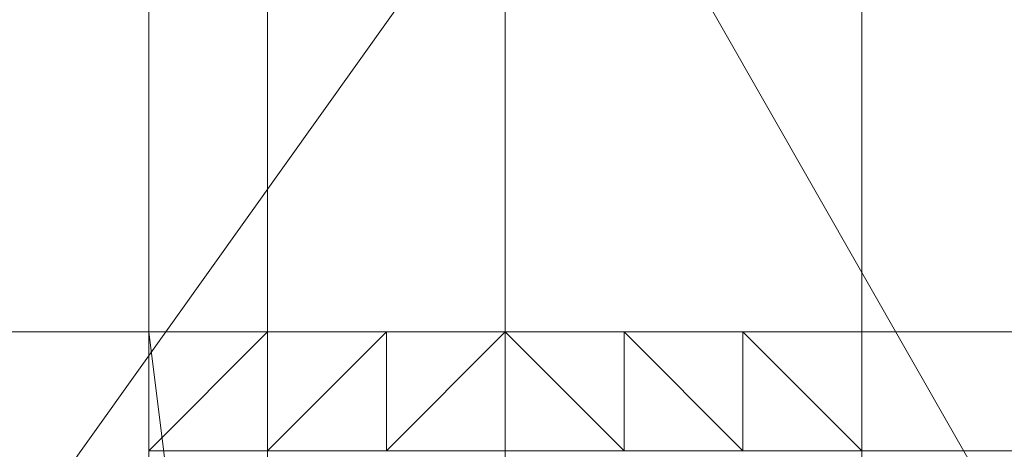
# Model space of a CAD drawing. Header units: inches. Extents: x -79624 to 52587, y -27526 to 10116.
# Tile 199 of 256: x 5620 to 5695, y -7208 to -7176. Entities that reach past the tile are written whole.
import ezdxf
from ezdxf import colors
from ezdxf.entities.mleader import LeaderData, LeaderLine
from ezdxf.math import Vec2, Vec3

# ---------------------------------------------------------------- set-up
doc = ezdxf.new("R2010")
doc.units = ezdxf.units.IN
doc.header["$MEASUREMENT"] = 0
doc.layers.add('- მექანიკური ნაწილი', color=7, linetype='Continuous', lineweight=18)
doc.layers.add('Dimensioning - General', color=7, linetype='Continuous')
doc.styles.add('CT', font='ARIALN.TTF', dxfattribs={"height": 200})
doc.styles.add('GENERATED_STYLE_1', font='txt')
doc.dimstyles.new('GENERATED_STYLE__1', dxfattribs={"dimtxt": 100, "dimasz": 76, "dimexe": 0.18, "dimexo": 0.0625, "dimgap": 0, "dimtad": 0, "dimdec": 0, "dimlfac": 0.1, "dimzin": 0, "dimdsep": 46, "dimtxsty": 'GENERATED_STYLE_1', "dimblk": 'ARROWHEAD_5', "dimblk1": 'ARROWHEAD_5', "dimblk2": 'ARROWHEAD_5', "dimcen": 0.09, "dimse1": 1, "dimse2": 1, "dimclrd": 7, "dimclre": 7, "dimclrt": 7, "dimadec": 0, "dimazin": 0, "dimtfac": 1, "dimtdec": 4, "dimtmove": 0, "dimatfit": 3, "dimfxl": 1, "dimtolj": 1, "dimtzin": 0, "dimarcsym": 0})

# ---------------------------------------------------------------- blocks, each defined once
blk = doc.blocks.new('ARROWHEAD_5')
at = {"linetype": 'Continuous', "lineweight": 0}
blk.add_hatch(color=0, dxfattribs=at).paths.add_polyline_path([(-1, 0.2679), (0, 0), (-1, -0.2679)])
at = {"color": 0, "linetype": 'Continuous', "lineweight": 0}
blk.add_line((0, 0), (-1, 0), dxfattribs=at)
blk = doc.blocks.new('*D249')
at = {"layer": 'Defpoints', "color": 0, "linetype": 'Continuous', "transparency": 16777216}
for p in [(358.556, 209.203), (25258.556, 209.203), (1258.556, -26125.722)]:
    blk.add_point(p, dxfattribs=at)
at = {"layer": 'Dimensioning - General', "color": 7, "linetype": 'Continuous', "lineweight": -2, "transparency": 16777216}
for p, q in [((358.556, 133.203), (358.556, -12795.724)), ((358.556, -26049.722), (358.556, -13148.104))]:
    blk.add_line(p, q, dxfattribs=at)
at = {"layer": 'Dimensioning - General', "color": 7, "linetype": 'Continuous', "lineweight": -2, "transparency": 16777216, "xscale": 76.00000000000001, "yscale": 76.00000000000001, "zscale": 76.00000000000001}
for p, rotation in [((358.556, 209.203), 90), ((358.556, -26125.722), 270)]:
    blk.add_blockref('ARROWHEAD_5', p, dxfattribs=dict(at, rotation=rotation))
at = {"layer": 'Dimensioning - General', "color": 7, "linetype": 'Continuous', "lineweight": 13, "transparency": 16777216, "insert": (358.556, -12971.914), "char_height": 100, "attachment_point": 5, "rotation": 90, "style": 'GENERATED_STYLE_1'}
blk.add_mtext('\\A1;2633', dxfattribs=at)
blk = doc.blocks.new('_DotSmall')
at = {"color": 0, "linetype": 'ByBlock', "const_width": 0.5}
blk.add_lwpolyline([(-0.0625, 0, 1), (0.0625, 0, 1)], format="xyb", close=True, dxfattribs=at)

msp = doc.modelspace()

# ---------------------------------------------------------------- linework, layer by layer
at = {"layer": '- მექანიკური ნაწილი', "color": 7, "lineweight": 0}
for points in [[(5684.05963, -7702.34471), (5684.05963, -7199.35115), (5657.11354, -7199.35115), (5684.05963, -7199.35115), (5657.11354, -7199.35115), (5684.05963, -7199.35115), (5657.11354, -7199.35115), (5657.11354, -7037.67465), (5639.14949, -7037.67465), (5639.14949, -7010.72856), (5630.16746, -7010.72856), (5630.16746, -7037.67465), (5639.14949, -7037.67465), (5657.11354, -7037.67465), (5639.14949, -7037.67465), (5639.14949, -7199.35115), (5630.16746, -7199.35115), (5639.14949, -7199.35115), (5639.14949, -7702.34471)], [(5782.86193, -7037.67465), (5728.96977, -7037.67465), (5782.86193, -7037.67465), (5728.96977, -7037.67465), (5728.96977, -7010.72856), (5684.05963, -7010.72856), (5684.05963, -7037.67465), (5728.96977, -7037.67465), (5684.05963, -7037.67465), (5728.96977, -7037.67465), (5728.96977, -7199.35115), (5782.86193, -7199.35115), (5728.96977, -7199.35115), (5782.86193, -7199.35115), (5728.96977, -7199.35115), (5684.05963, -7199.35115), (5657.11354, -7199.35115), (5657.11354, -7702.34471), (5684.05963, -7702.34471), (5657.11354, -7702.34471), (5657.11354, -7855.03918), (5657.11354, -7890.96729)], [(5639.14949, -7037.67465), (5639.14949, -7199.35115), (5630.16746, -7199.35115), (5630.16746, -7037.67465)], [(5639.14949, -7037.67465), (5639.14949, -7199.35115), (5657.11354, -7199.35115), (5639.14949, -7199.35115), (5630.16746, -7199.35115), (5630.16746, -7037.67465)], [(5782.86193, -7037.67465), (5728.96977, -7037.67465), (5684.05963, -7037.67465), (5684.05963, -7199.35115), (5684.05963, -7702.34471), (5657.11354, -7702.34471), (5657.11354, -7855.03918), (5639.14949, -7855.03918), (5639.14949, -7890.96729)], [(5657.11354, -7037.67465), (5657.11354, -7199.35115), (5639.14949, -7199.35115), (5657.11354, -7199.35115), (5639.14949, -7199.35115), (5657.11354, -7199.35115), (5639.14949, -7199.35115), (5639.14949, -7037.67465)], [(5728.96977, -7702.34471), (5728.96977, -7199.35115), (5684.05963, -7199.35115), (5657.11354, -7199.35115), (5684.05963, -7199.35115), (5684.05963, -7037.67465)], [(5657.11354, -7037.67465), (5657.11354, -7199.35115), (5684.05963, -7199.35115), (5684.05963, -7702.34471)], [(5657.11354, -7037.67465), (5657.11354, -7199.35115), (5684.05963, -7199.35115), (5684.05963, -7037.67465)], [(5684.05963, -7037.67465), (5684.05963, -7199.35115), (5728.96977, -7199.35115), (5782.86193, -7199.35115), (5728.96977, -7199.35115), (5728.96977, -7702.34471)], [(5657.11354, -7181.38709), (5657.11354, -7181.38709)], [(5657.11354, -7181.38709), (5657.11354, -7181.38709)], [(5648.13152, -7199.35115), (5612.2034, -7199.35115), (5648.13152, -7199.35115)], [(5612.2034, -7199.35115), (5648.13152, -7199.35115), (5612.2034, -7199.35115)], [(5648.13152, -7199.35115), (5612.2034, -7199.35115)], [(5612.2034, -7199.35115), (5648.13152, -7199.35115)], [(5612.2034, -7199.35115), (5621.18543, -7199.35115)], [(5621.18543, -7199.35115), (5612.2034, -7199.35115)], [(5612.2034, -7199.35115), (5621.18543, -7199.35115)], [(5621.18543, -7199.35115), (5612.2034, -7199.35115)], [(5612.2034, -7199.35115), (5621.18543, -7199.35115)], [(5621.18543, -7199.35115), (5612.2034, -7199.35115)], [(5648.13152, -7199.35115), (5612.2034, -7199.35115)], [(5612.2034, -7199.35115), (5648.13152, -7199.35115)], [(5621.18543, -7199.35115), (5621.18543, -7199.35115)], [(5621.18543, -7199.35115), (5621.18543, -7199.35115)], [(5621.18543, -7199.35115), (5621.18543, -7199.35115)], [(5621.18543, -7199.35115), (5621.18543, -7199.35115)], [(5630.16746, -7890.96729), (5630.16746, -7855.03918), (5639.14949, -7855.03918), (5639.14949, -7702.34471), (5630.16746, -7702.34471), (5639.14949, -7702.34471), (5630.16746, -7702.34471), (5630.16746, -7199.35115), (5639.14949, -7199.35115), (5657.11354, -7199.35115), (5657.11354, -7702.34471), (5639.14949, -7702.34471), (5639.14949, -7199.35115), (5630.16746, -7199.35115), (6339.74766, -7199.35115)], [(5630.16746, -7890.96729), (5630.16746, -7855.03918), (5639.14949, -7855.03918), (5630.16746, -7855.03918), (5639.14949, -7855.03918), (5630.16746, -7855.03918), (5639.14949, -7855.03918), (5639.14949, -7702.34471), (5657.11354, -7702.34471), (5639.14949, -7702.34471), (5657.11354, -7702.34471), (5657.11354, -7199.35115), (5639.14949, -7199.35115), (5639.14949, -7702.34471), (5630.16746, -7702.34471), (5630.16746, -7855.03918), (5639.14949, -7855.03918), (5639.14949, -7890.96729)], [(6339.74766, -7199.35115), (5630.16746, -7199.35115)], [(5630.16746, -7199.35115), (5639.14949, -7271.20737)], [(5639.14949, -7271.20737), (5630.16746, -7199.35115), (5639.14949, -7271.20737)], [(5630.16746, -7199.35115), (5630.16746, -7199.35115)], [(5630.16746, -7199.35115), (5639.14949, -7271.20737)], [(5630.16746, -7208.33317), (5630.16746, -7199.35115)], [(5666.09557, -7199.35115), (5666.09557, -7208.33317), (5630.16746, -7208.33317)], [(5630.16746, -7199.35115), (5666.09557, -7199.35115)], [(5630.16746, -7702.34471), (5630.16746, -7199.35115), (5666.09557, -7199.35115), (5737.95179, -7199.35115), (5737.95179, -7208.33317), (5666.09557, -7208.33317), (5737.95179, -7208.33317), (5791.84396, -7208.33317)], [(5702.02368, -7199.35115), (5648.13152, -7199.35115), (5702.02368, -7199.35115)], [(5648.13152, -7199.35115), (5648.13152, -7199.35115)], [(5648.13152, -7199.35115), (5648.13152, -7199.35115)], [(5648.13152, -7199.35115), (5702.02368, -7199.35115), (5648.13152, -7199.35115)], [(5702.02368, -7199.35115), (5648.13152, -7199.35115)], [(5648.13152, -7199.35115), (5702.02368, -7199.35115)], [(5702.02368, -7199.35115), (5648.13152, -7199.35115)], [(5648.13152, -7199.35115), (5702.02368, -7199.35115)], [(5648.13152, -7199.35115), (5648.13152, -7199.35115)], [(5657.11354, -7199.35115), (5657.11354, -7199.35115)], [(5657.11354, -7199.35115), (5657.11354, -7199.35115)], [(5657.11354, -7199.35115), (5657.11354, -7199.35115)], [(5657.11354, -7199.35115), (5657.11354, -7199.35115)], [(5657.11354, -7199.35115), (5657.11354, -7199.35115)], [(5657.11354, -7199.35115), (5657.11354, -7199.35115)], [(5657.11354, -7199.35115), (5657.11354, -7199.35115)], [(5657.11354, -7199.35115), (5657.11354, -7199.35115)], [(5666.09557, -7208.33317), (5666.09557, -7199.35115), (5675.0776, -7199.35115), (5666.09557, -7199.35115), (5675.0776, -7199.35115), (5666.09557, -7199.35115), (5675.0776, -7199.35115), (5666.09557, -7199.35115), (5657.11354, -7199.35115), (5666.09557, -7199.35115), (5657.11354, -7199.35115), (5666.09557, -7199.35115), (5657.11354, -7199.35115), (5666.09557, -7199.35115), (5657.11354, -7199.35115), (5666.09557, -7199.35115), (5657.11354, -7199.35115), (5666.09557, -7199.35115), (5657.11354, -7199.35115), (5666.09557, -7199.35115), (5657.11354, -7199.35115), (5666.09557, -7199.35115), (5657.11354, -7199.35115), (5666.09557, -7199.35115), (5737.95179, -7199.35115)], [(5666.09557, -7199.35115), (5666.09557, -7199.35115)], [(5666.09557, -7199.35115), (5666.09557, -7199.35115)], [(5666.09557, -7199.35115), (5666.09557, -7199.35115)], [(5666.09557, -7199.35115), (5666.09557, -7199.35115)], [(5666.09557, -7199.35115), (5666.09557, -7199.35115)], [(5666.09557, -7199.35115), (5666.09557, -7199.35115)], [(5666.09557, -7199.35115), (5666.09557, -7199.35115)], [(5666.09557, -7199.35115), (5666.09557, -7199.35115)], [(5666.09557, -7199.35115), (5666.09557, -7199.35115)], [(5666.09557, -7199.35115), (5666.09557, -7199.35115)], [(5666.09557, -7199.35115), (5666.09557, -7199.35115)], [(5666.09557, -7199.35115), (5666.09557, -7199.35115)], [(5666.09557, -7199.35115), (5666.09557, -7199.35115)], [(5666.09557, -7199.35115), (5666.09557, -7199.35115)], [(5666.09557, -7199.35115), (5666.09557, -7199.35115)], [(5666.09557, -7199.35115), (5666.09557, -7199.35115)], [(5666.09557, -7199.35115), (5666.09557, -7199.35115)], [(5666.09557, -7199.35115), (5666.09557, -7199.35115)], [(5675.0776, -7199.35115), (5675.0776, -7199.35115)], [(5675.0776, -7199.35115), (5675.0776, -7199.35115)], [(5675.0776, -7199.35115), (5675.0776, -7199.35115)], [(5675.0776, -7199.35115), (5675.0776, -7199.35115)], [(5728.96977, -7199.35115), (5684.05963, -7199.35115)], [(5684.05963, -7199.35115), (5728.96977, -7199.35115)], [(5728.96977, -7199.35115), (5684.05963, -7199.35115)], [(5684.05963, -7199.35115), (5728.96977, -7199.35115)], [(5728.96977, -7199.35115), (5684.05963, -7199.35115), (5684.05963, -7702.34471)]]:
    msp.add_lwpolyline(points, dxfattribs=at)
at = {"layer": '- მექანიკური ნაწილი', "lineweight": 0}
for points in [[(5657.11354, -7163.42304), (5612.2034, -7226.29723), (5657.11354, -7163.42304)], [(5702.02368, -7226.29723), (5666.09557, -7163.42304), (5702.02368, -7226.29723)], [(5648.13152, -7199.35115), (5639.14949, -7208.33317), (5648.13152, -7199.35115)], [(5639.14949, -7208.33317), (5648.13152, -7199.35115), (5639.14949, -7208.33317)], [(5639.14949, -7208.33317), (5648.13152, -7199.35115), (5639.14949, -7208.33317)], [(5639.14949, -7208.33317), (5648.13152, -7199.35115), (5639.14949, -7208.33317)], [(5639.14949, -7208.33317), (5648.13152, -7199.35115), (5639.14949, -7208.33317)], [(5639.14949, -7208.33317), (5648.13152, -7199.35115), (5639.14949, -7208.33317)], [(5639.14949, -7208.33317), (5648.13152, -7199.35115), (5639.14949, -7208.33317)], [(5639.14949, -7208.33317), (5648.13152, -7199.35115), (5648.13152, -7208.33317), (5648.13152, -7199.35115), (5648.13152, -7208.33317), (5657.11354, -7199.35115), (5657.11354, -7208.33317)], [(5639.14949, -7208.33317), (5648.13152, -7199.35115), (5639.14949, -7208.33317)], [(5639.14949, -7208.33317), (5648.13152, -7199.35115), (5639.14949, -7208.33317)], [(5639.14949, -7208.33317), (5648.13152, -7199.35115)], [(5648.13152, -7199.35115), (5639.14949, -7208.33317)], [(5639.14949, -7208.33317), (5648.13152, -7199.35115), (5639.14949, -7208.33317)], [(5639.14949, -7208.33317), (5648.13152, -7199.35115), (5639.14949, -7208.33317)], [(5639.14949, -7208.33317), (5648.13152, -7199.35115), (5639.14949, -7208.33317)], [(5639.14949, -7208.33317), (5648.13152, -7199.35115), (5639.14949, -7208.33317)], [(5639.14949, -7208.33317), (5648.13152, -7199.35115), (5639.14949, -7208.33317)], [(5639.14949, -7208.33317), (5648.13152, -7199.35115), (5639.14949, -7208.33317)], [(5648.13152, -7199.35115), (5639.14949, -7208.33317)], [(5639.14949, -7208.33317), (5648.13152, -7199.35115), (5639.14949, -7208.33317)], [(5639.14949, -7208.33317), (5648.13152, -7199.35115), (5639.14949, -7208.33317)], [(5639.14949, -7208.33317), (5648.13152, -7199.35115), (5639.14949, -7208.33317)], [(5639.14949, -7208.33317), (5648.13152, -7199.35115), (5639.14949, -7208.33317)], [(5639.14949, -7208.33317), (5648.13152, -7199.35115), (5657.11354, -7199.35115), (5666.09557, -7199.35115), (5666.09557, -7208.33317), (5666.09557, -7199.35115), (5666.09557, -7208.33317), (5666.09557, -7199.35115), (5675.0776, -7208.33317)], [(5648.13152, -7199.35115), (5639.14949, -7208.33317), (5648.13152, -7199.35115)], [(5648.13152, -7208.33317), (5657.11354, -7199.35115), (5666.09557, -7208.33317), (5666.09557, -7199.35115), (5675.0776, -7199.35115), (5675.0776, -7208.33317), (5675.0776, -7199.35115), (5675.0776, -7208.33317), (5675.0776, -7199.35115), (5675.0776, -7208.33317), (5666.09557, -7199.35115), (5666.09557, -7208.33317), (5657.11354, -7199.35115), (5666.09557, -7199.35115), (5657.11354, -7199.35115), (5648.13152, -7199.35115), (5639.14949, -7208.33317)], [(5639.14949, -7208.33317), (5648.13152, -7199.35115), (5639.14949, -7199.35115), (5639.14949, -7208.33317), (5648.13152, -7199.35115), (5648.13152, -7208.33317)], [(5639.14949, -7208.33317), (5648.13152, -7199.35115), (5648.13152, -7208.33317), (5648.13152, -7199.35115), (5648.13152, -7208.33317)], [(5657.11354, -7199.35115), (5648.13152, -7199.35115), (5657.11354, -7199.35115)], [(5648.13152, -7199.35115), (5648.13152, -7199.35115)], [(5648.13152, -7199.35115), (5648.13152, -7199.35115)], [(5657.11354, -7199.35115), (5648.13152, -7199.35115), (5657.11354, -7199.35115)], [(5648.13152, -7199.35115), (5648.13152, -7199.35115)], [(5648.13152, -7199.35115), (5657.11354, -7199.35115), (5648.13152, -7199.35115)], [(5648.13152, -7199.35115), (5657.11354, -7199.35115), (5648.13152, -7199.35115)], [(5648.13152, -7199.35115), (5657.11354, -7199.35115), (5648.13152, -7199.35115)], [(5648.13152, -7199.35115), (5657.11354, -7199.35115), (5648.13152, -7199.35115)], [(5648.13152, -7199.35115), (5657.11354, -7199.35115), (5648.13152, -7199.35115)], [(5657.11354, -7199.35115), (5648.13152, -7208.33317)], [(5648.13152, -7199.35115), (5657.11354, -7199.35115), (5648.13152, -7199.35115)], [(5648.13152, -7199.35115), (5657.11354, -7199.35115), (5648.13152, -7199.35115)], [(5648.13152, -7199.35115), (5657.11354, -7199.35115), (5648.13152, -7199.35115)], [(5648.13152, -7199.35115), (5657.11354, -7199.35115), (5648.13152, -7199.35115)], [(5648.13152, -7199.35115), (5657.11354, -7199.35115), (5648.13152, -7199.35115)], [(5648.13152, -7199.35115), (5657.11354, -7199.35115), (5648.13152, -7199.35115)], [(5648.13152, -7199.35115), (5657.11354, -7199.35115), (5648.13152, -7199.35115)], [(5648.13152, -7199.35115), (5657.11354, -7199.35115), (5648.13152, -7199.35115)], [(5648.13152, -7199.35115), (5648.13152, -7199.35115)], [(5648.13152, -7199.35115), (5648.13152, -7208.33317)], [(5648.13152, -7199.35115), (5648.13152, -7208.33317)], [(5648.13152, -7199.35115), (5648.13152, -7199.35115)], [(5648.13152, -7208.33317), (5648.13152, -7199.35115), (5648.13152, -7208.33317)], [(5648.13152, -7199.35115), (5648.13152, -7199.35115)], [(5648.13152, -7208.33317), (5648.13152, -7199.35115), (5648.13152, -7208.33317)], [(5648.13152, -7199.35115), (5648.13152, -7208.33317), (5648.13152, -7199.35115)], [(5648.13152, -7199.35115), (5648.13152, -7208.33317), (5648.13152, -7199.35115)], [(5648.13152, -7199.35115), (5648.13152, -7199.35115)], [(5648.13152, -7208.33317), (5648.13152, -7199.35115), (5648.13152, -7208.33317)], [(5648.13152, -7199.35115), (5648.13152, -7199.35115)], [(5648.13152, -7208.33317), (5648.13152, -7199.35115), (5648.13152, -7208.33317)], [(5648.13152, -7199.35115), (5648.13152, -7199.35115)], [(5648.13152, -7208.33317), (5648.13152, -7199.35115), (5648.13152, -7208.33317)], [(5648.13152, -7199.35115), (5648.13152, -7208.33317), (5648.13152, -7199.35115)], [(5648.13152, -7199.35115), (5648.13152, -7199.35115)], [(5648.13152, -7199.35115), (5648.13152, -7199.35115)], [(5648.13152, -7199.35115), (5648.13152, -7208.33317)], [(5648.13152, -7199.35115), (5648.13152, -7199.35115)], [(5648.13152, -7199.35115), (5648.13152, -7199.35115)], [(5648.13152, -7199.35115), (5648.13152, -7199.35115)], [(5648.13152, -7199.35115), (5648.13152, -7199.35115)], [(5648.13152, -7199.35115), (5657.11354, -7199.35115), (5648.13152, -7199.35115)], [(5648.13152, -7199.35115), (5657.11354, -7199.35115), (5648.13152, -7199.35115)], [(5648.13152, -7199.35115), (5657.11354, -7199.35115), (5648.13152, -7199.35115)], [(5648.13152, -7199.35115), (5657.11354, -7199.35115), (5648.13152, -7199.35115)], [(5648.13152, -7199.35115), (5657.11354, -7199.35115), (5648.13152, -7199.35115)], [(5657.11354, -7208.33317), (5657.11354, -7199.35115), (5666.09557, -7199.35115), (5666.09557, -7208.33317), (5666.09557, -7199.35115), (5666.09557, -7208.33317), (5657.11354, -7199.35115), (5666.09557, -7208.33317), (5666.09557, -7199.35115), (5675.0776, -7199.35115), (5666.09557, -7199.35115), (5657.11354, -7199.35115), (5657.11354, -7208.33317), (5657.11354, -7199.35115), (5648.13152, -7208.33317)], [(5648.13152, -7199.35115), (5657.11354, -7199.35115), (5648.13152, -7199.35115)], [(5648.13152, -7199.35115), (5657.11354, -7199.35115), (5648.13152, -7199.35115)], [(5648.13152, -7199.35115), (5657.11354, -7199.35115), (5648.13152, -7199.35115)], [(5648.13152, -7199.35115), (5657.11354, -7199.35115), (5648.13152, -7199.35115)], [(5648.13152, -7199.35115), (5657.11354, -7199.35115), (5648.13152, -7199.35115)], [(5648.13152, -7199.35115), (5657.11354, -7199.35115), (5648.13152, -7199.35115)], [(5648.13152, -7199.35115), (5657.11354, -7199.35115), (5648.13152, -7199.35115)], [(5648.13152, -7199.35115), (5657.11354, -7199.35115), (5648.13152, -7199.35115)], [(5648.13152, -7199.35115), (5648.13152, -7199.35115)], [(5648.13152, -7199.35115), (5648.13152, -7199.35115)], [(5648.13152, -7208.33317), (5648.13152, -7199.35115), (5648.13152, -7208.33317)], [(5648.13152, -7199.35115), (5648.13152, -7199.35115)], [(5648.13152, -7208.33317), (5648.13152, -7199.35115), (5648.13152, -7208.33317)], [(5648.13152, -7199.35115), (5648.13152, -7208.33317), (5648.13152, -7199.35115)], [(5648.13152, -7199.35115), (5648.13152, -7208.33317), (5648.13152, -7199.35115)], [(5648.13152, -7199.35115), (5648.13152, -7199.35115)], [(5648.13152, -7208.33317), (5648.13152, -7199.35115), (5648.13152, -7208.33317)], [(5648.13152, -7199.35115), (5648.13152, -7199.35115)], [(5648.13152, -7208.33317), (5648.13152, -7199.35115), (5648.13152, -7208.33317)], [(5648.13152, -7199.35115), (5648.13152, -7199.35115)], [(5648.13152, -7208.33317), (5648.13152, -7199.35115), (5648.13152, -7208.33317)], [(5648.13152, -7199.35115), (5648.13152, -7208.33317), (5648.13152, -7199.35115)], [(5648.13152, -7199.35115), (5648.13152, -7199.35115)], [(5648.13152, -7199.35115), (5648.13152, -7199.35115)], [(5648.13152, -7208.33317), (5648.13152, -7199.35115)], [(5648.13152, -7199.35115), (5648.13152, -7199.35115)], [(5648.13152, -7199.35115), (5648.13152, -7199.35115)], [(5648.13152, -7199.35115), (5648.13152, -7199.35115)], [(5648.13152, -7199.35115), (5648.13152, -7199.35115)], [(5648.13152, -7199.35115), (5657.11354, -7199.35115), (5648.13152, -7199.35115)], [(5648.13152, -7199.35115), (5657.11354, -7199.35115), (5648.13152, -7199.35115)], [(5648.13152, -7199.35115), (5657.11354, -7199.35115), (5648.13152, -7199.35115)], [(5648.13152, -7199.35115), (5657.11354, -7199.35115), (5648.13152, -7199.35115)], [(5648.13152, -7199.35115), (5657.11354, -7199.35115), (5648.13152, -7199.35115)], [(5648.13152, -7208.33317), (5657.11354, -7199.35115)], [(5648.13152, -7199.35115), (5657.11354, -7199.35115), (5648.13152, -7199.35115)], [(5648.13152, -7199.35115), (5657.11354, -7199.35115), (5648.13152, -7199.35115)], [(5648.13152, -7199.35115), (5657.11354, -7199.35115), (5648.13152, -7199.35115)], [(5648.13152, -7199.35115), (5657.11354, -7199.35115), (5648.13152, -7199.35115)], [(5648.13152, -7199.35115), (5657.11354, -7199.35115), (5648.13152, -7199.35115)], [(5648.13152, -7199.35115), (5657.11354, -7199.35115), (5648.13152, -7199.35115)], [(5648.13152, -7199.35115), (5657.11354, -7199.35115), (5648.13152, -7199.35115)], [(5648.13152, -7199.35115), (5657.11354, -7199.35115), (5648.13152, -7199.35115)], [(5648.13152, -7199.35115), (5648.13152, -7199.35115)], [(5648.13152, -7199.35115), (5648.13152, -7199.35115)], [(5648.13152, -7208.33317), (5648.13152, -7199.35115), (5648.13152, -7208.33317)], [(5648.13152, -7199.35115), (5648.13152, -7199.35115)], [(5648.13152, -7208.33317), (5648.13152, -7199.35115), (5648.13152, -7208.33317)], [(5648.13152, -7199.35115), (5648.13152, -7208.33317), (5648.13152, -7199.35115)], [(5648.13152, -7199.35115), (5648.13152, -7208.33317), (5648.13152, -7199.35115)], [(5648.13152, -7199.35115), (5648.13152, -7199.35115)], [(5648.13152, -7208.33317), (5648.13152, -7199.35115), (5648.13152, -7208.33317)], [(5648.13152, -7199.35115), (5648.13152, -7199.35115)], [(5648.13152, -7208.33317), (5648.13152, -7199.35115), (5648.13152, -7208.33317)], [(5648.13152, -7199.35115), (5648.13152, -7199.35115)], [(5648.13152, -7208.33317), (5648.13152, -7199.35115), (5648.13152, -7208.33317)], [(5648.13152, -7199.35115), (5648.13152, -7208.33317), (5648.13152, -7199.35115)], [(5648.13152, -7199.35115), (5648.13152, -7199.35115)], [(5648.13152, -7199.35115), (5648.13152, -7199.35115)], [(5648.13152, -7208.33317), (5648.13152, -7199.35115)], [(5648.13152, -7199.35115), (5648.13152, -7199.35115)], [(5648.13152, -7199.35115), (5648.13152, -7199.35115)], [(5648.13152, -7199.35115), (5648.13152, -7199.35115)], [(5648.13152, -7199.35115), (5648.13152, -7199.35115)], [(5657.11354, -7199.35115), (5648.13152, -7199.35115), (5657.11354, -7199.35115)], [(5648.13152, -7199.35115), (5648.13152, -7199.35115)], [(5648.13152, -7199.35115), (5648.13152, -7199.35115)], [(5648.13152, -7199.35115), (5648.13152, -7199.35115)], [(5666.09557, -7199.35115), (5657.11354, -7199.35115), (5666.09557, -7199.35115)], [(5657.11354, -7199.35115), (5657.11354, -7199.35115)], [(5666.09557, -7199.35115), (5657.11354, -7199.35115), (5666.09557, -7199.35115)], [(5657.11354, -7199.35115), (5657.11354, -7199.35115)], [(5657.11354, -7199.35115), (5666.09557, -7199.35115), (5657.11354, -7199.35115)], [(5657.11354, -7199.35115), (5666.09557, -7199.35115), (5657.11354, -7199.35115)], [(5657.11354, -7199.35115), (5666.09557, -7199.35115), (5657.11354, -7199.35115)], [(5657.11354, -7199.35115), (5666.09557, -7199.35115), (5657.11354, -7199.35115)], [(5657.11354, -7199.35115), (5666.09557, -7199.35115), (5657.11354, -7199.35115)], [(5657.11354, -7199.35115), (5666.09557, -7199.35115)], [(5666.09557, -7199.35115), (5657.11354, -7199.35115)], [(5657.11354, -7199.35115), (5666.09557, -7199.35115), (5657.11354, -7199.35115)], [(5657.11354, -7199.35115), (5666.09557, -7199.35115), (5657.11354, -7199.35115)], [(5657.11354, -7199.35115), (5666.09557, -7199.35115), (5657.11354, -7199.35115)], [(5657.11354, -7199.35115), (5666.09557, -7199.35115), (5657.11354, -7199.35115)], [(5657.11354, -7199.35115), (5666.09557, -7199.35115), (5657.11354, -7199.35115)], [(5657.11354, -7199.35115), (5666.09557, -7199.35115), (5657.11354, -7199.35115)], [(5657.11354, -7199.35115), (5666.09557, -7199.35115), (5657.11354, -7199.35115)], [(5657.11354, -7199.35115), (5666.09557, -7199.35115), (5657.11354, -7199.35115)], [(5657.11354, -7199.35115), (5657.11354, -7199.35115)], [(5657.11354, -7199.35115), (5657.11354, -7199.35115)], [(5657.11354, -7199.35115), (5657.11354, -7199.35115)], [(5657.11354, -7199.35115), (5657.11354, -7199.35115)], [(5657.11354, -7199.35115), (5657.11354, -7199.35115)], [(5657.11354, -7199.35115), (5657.11354, -7199.35115)], [(5657.11354, -7208.33317), (5657.11354, -7199.35115)], [(5657.11354, -7199.35115), (5657.11354, -7199.35115)], [(5657.11354, -7199.35115), (5657.11354, -7199.35115)], [(5657.11354, -7199.35115), (5657.11354, -7199.35115)], [(5657.11354, -7199.35115), (5657.11354, -7199.35115)], [(5657.11354, -7199.35115), (5657.11354, -7199.35115)], [(5657.11354, -7199.35115), (5657.11354, -7199.35115)], [(5657.11354, -7199.35115), (5657.11354, -7199.35115)], [(5657.11354, -7199.35115), (5657.11354, -7199.35115)], [(5657.11354, -7199.35115), (5657.11354, -7199.35115)], [(5657.11354, -7199.35115), (5666.09557, -7199.35115), (5657.11354, -7199.35115)], [(5657.11354, -7199.35115), (5666.09557, -7199.35115), (5657.11354, -7199.35115)], [(5657.11354, -7199.35115), (5666.09557, -7199.35115), (5657.11354, -7199.35115)], [(5657.11354, -7199.35115), (5666.09557, -7199.35115), (5657.11354, -7199.35115)], [(5657.11354, -7199.35115), (5666.09557, -7199.35115), (5657.11354, -7199.35115)], [(5666.09557, -7208.33317), (5657.11354, -7199.35115)], [(5657.11354, -7199.35115), (5666.09557, -7208.33317)], [(5657.11354, -7199.35115), (5666.09557, -7199.35115), (5657.11354, -7199.35115)], [(5657.11354, -7199.35115), (5666.09557, -7199.35115), (5657.11354, -7199.35115)], [(5657.11354, -7199.35115), (5666.09557, -7199.35115), (5657.11354, -7199.35115)], [(5657.11354, -7199.35115), (5666.09557, -7199.35115), (5657.11354, -7199.35115)], [(5657.11354, -7199.35115), (5666.09557, -7199.35115), (5657.11354, -7199.35115)], [(5657.11354, -7199.35115), (5666.09557, -7199.35115), (5657.11354, -7199.35115)], [(5657.11354, -7199.35115), (5666.09557, -7199.35115), (5657.11354, -7199.35115)], [(5657.11354, -7199.35115), (5666.09557, -7199.35115), (5657.11354, -7199.35115)], [(5657.11354, -7199.35115), (5657.11354, -7199.35115)], [(5657.11354, -7199.35115), (5657.11354, -7199.35115)], [(5657.11354, -7199.35115), (5657.11354, -7199.35115)], [(5657.11354, -7199.35115), (5657.11354, -7199.35115)], [(5657.11354, -7199.35115), (5657.11354, -7199.35115)], [(5657.11354, -7199.35115), (5657.11354, -7199.35115)], [(5657.11354, -7199.35115), (5657.11354, -7199.35115)], [(5657.11354, -7199.35115), (5657.11354, -7199.35115)], [(5657.11354, -7199.35115), (5657.11354, -7199.35115)], [(5657.11354, -7199.35115), (5657.11354, -7199.35115)], [(5657.11354, -7199.35115), (5657.11354, -7199.35115)], [(5657.11354, -7199.35115), (5657.11354, -7199.35115)], [(5657.11354, -7199.35115), (5657.11354, -7199.35115)], [(5657.11354, -7199.35115), (5657.11354, -7199.35115)], [(5657.11354, -7199.35115), (5657.11354, -7199.35115)], [(5657.11354, -7199.35115), (5666.09557, -7199.35115), (5657.11354, -7199.35115)], [(5657.11354, -7199.35115), (5666.09557, -7199.35115), (5657.11354, -7199.35115)], [(5657.11354, -7199.35115), (5666.09557, -7199.35115), (5657.11354, -7199.35115)], [(5657.11354, -7199.35115), (5666.09557, -7199.35115), (5657.11354, -7199.35115)], [(5657.11354, -7199.35115), (5666.09557, -7199.35115), (5657.11354, -7199.35115)], [(5657.11354, -7199.35115), (5666.09557, -7199.35115), (5657.11354, -7199.35115)], [(5657.11354, -7199.35115), (5666.09557, -7199.35115), (5657.11354, -7199.35115)], [(5657.11354, -7199.35115), (5666.09557, -7199.35115), (5657.11354, -7199.35115)], [(5657.11354, -7199.35115), (5666.09557, -7199.35115), (5657.11354, -7199.35115)], [(5657.11354, -7199.35115), (5666.09557, -7199.35115), (5657.11354, -7199.35115)], [(5657.11354, -7199.35115), (5666.09557, -7199.35115), (5657.11354, -7199.35115)], [(5657.11354, -7199.35115), (5666.09557, -7199.35115), (5657.11354, -7199.35115)], [(5657.11354, -7199.35115), (5666.09557, -7199.35115), (5657.11354, -7199.35115)], [(5657.11354, -7199.35115), (5657.11354, -7199.35115)], [(5657.11354, -7199.35115), (5657.11354, -7199.35115)], [(5657.11354, -7199.35115), (5657.11354, -7199.35115)], [(5657.11354, -7199.35115), (5657.11354, -7199.35115)], [(5657.11354, -7199.35115), (5657.11354, -7199.35115)], [(5657.11354, -7199.35115), (5657.11354, -7199.35115)], [(5657.11354, -7199.35115), (5657.11354, -7199.35115)], [(5657.11354, -7199.35115), (5657.11354, -7199.35115)], [(5657.11354, -7199.35115), (5657.11354, -7199.35115)], [(5657.11354, -7199.35115), (5657.11354, -7199.35115)], [(5657.11354, -7199.35115), (5657.11354, -7199.35115)], [(5657.11354, -7199.35115), (5657.11354, -7199.35115)], [(5657.11354, -7199.35115), (5657.11354, -7199.35115)], [(5657.11354, -7199.35115), (5657.11354, -7199.35115)], [(5657.11354, -7199.35115), (5657.11354, -7199.35115)], [(5666.09557, -7199.35115), (5657.11354, -7199.35115), (5666.09557, -7199.35115)], [(5657.11354, -7199.35115), (5657.11354, -7199.35115)], [(5666.09557, -7199.35115), (5657.11354, -7199.35115)], [(5675.0776, -7199.35115), (5666.09557, -7199.35115), (5675.0776, -7199.35115)], [(5666.09557, -7199.35115), (5666.09557, -7199.35115)], [(5675.0776, -7199.35115), (5666.09557, -7199.35115), (5675.0776, -7199.35115)], [(5666.09557, -7199.35115), (5666.09557, -7199.35115)], [(5666.09557, -7199.35115), (5675.0776, -7199.35115), (5666.09557, -7199.35115)], [(5666.09557, -7199.35115), (5675.0776, -7199.35115), (5666.09557, -7199.35115)], [(5675.0776, -7208.33317), (5666.09557, -7199.35115)], [(5666.09557, -7199.35115), (5675.0776, -7208.33317), (5666.09557, -7199.35115)], [(5666.09557, -7199.35115), (5675.0776, -7208.33317), (5666.09557, -7199.35115)], [(5666.09557, -7199.35115), (5666.09557, -7208.33317), (5666.09557, -7199.35115)], [(5666.09557, -7199.35115), (5666.09557, -7208.33317)], [(5675.0776, -7208.33317), (5666.09557, -7199.35115)], [(5666.09557, -7199.35115), (5675.0776, -7208.33317), (5666.09557, -7199.35115)], [(5666.09557, -7199.35115), (5675.0776, -7208.33317)], [(5666.09557, -7199.35115), (5675.0776, -7199.35115), (5666.09557, -7199.35115)], [(5666.09557, -7199.35115), (5675.0776, -7199.35115), (5666.09557, -7199.35115)], [(5666.09557, -7199.35115), (5675.0776, -7199.35115), (5666.09557, -7199.35115)], [(5666.09557, -7199.35115), (5675.0776, -7199.35115), (5666.09557, -7199.35115)], [(5666.09557, -7199.35115), (5666.09557, -7199.35115)], [(5666.09557, -7199.35115), (5666.09557, -7199.35115)], [(5666.09557, -7199.35115), (5666.09557, -7199.35115)], [(5666.09557, -7199.35115), (5666.09557, -7199.35115)], [(5666.09557, -7199.35115), (5666.09557, -7199.35115)], [(5666.09557, -7199.35115), (5666.09557, -7199.35115)], [(5666.09557, -7199.35115), (5666.09557, -7199.35115)], [(5666.09557, -7199.35115), (5666.09557, -7199.35115)], [(5666.09557, -7199.35115), (5666.09557, -7199.35115)], [(5666.09557, -7199.35115), (5666.09557, -7199.35115)], [(5666.09557, -7199.35115), (5666.09557, -7199.35115)], [(5666.09557, -7199.35115), (5666.09557, -7199.35115)], [(5666.09557, -7199.35115), (5666.09557, -7199.35115)], [(5666.09557, -7199.35115), (5675.0776, -7199.35115), (5666.09557, -7199.35115)], [(5666.09557, -7199.35115), (5675.0776, -7199.35115), (5666.09557, -7199.35115)], [(5666.09557, -7199.35115), (5675.0776, -7199.35115)], [(5675.0776, -7208.33317), (5666.09557, -7199.35115)], [(5666.09557, -7199.35115), (5675.0776, -7208.33317), (5666.09557, -7199.35115)], [(5666.09557, -7199.35115), (5675.0776, -7208.33317), (5666.09557, -7199.35115)], [(5666.09557, -7199.35115), (5666.09557, -7208.33317), (5666.09557, -7199.35115)], [(5666.09557, -7199.35115), (5666.09557, -7208.33317)], [(5675.0776, -7208.33317), (5666.09557, -7199.35115)], [(5666.09557, -7199.35115), (5675.0776, -7208.33317), (5666.09557, -7199.35115)], [(5675.0776, -7199.35115), (5666.09557, -7199.35115)], [(5666.09557, -7199.35115), (5675.0776, -7199.35115), (5666.09557, -7199.35115)], [(5666.09557, -7199.35115), (5675.0776, -7199.35115), (5666.09557, -7199.35115)], [(5666.09557, -7199.35115), (5675.0776, -7199.35115), (5666.09557, -7199.35115)], [(5666.09557, -7199.35115), (5675.0776, -7199.35115), (5666.09557, -7199.35115)], [(5666.09557, -7199.35115), (5666.09557, -7199.35115)], [(5666.09557, -7199.35115), (5666.09557, -7199.35115)], [(5666.09557, -7199.35115), (5666.09557, -7199.35115)], [(5666.09557, -7199.35115), (5666.09557, -7199.35115)], [(5666.09557, -7199.35115), (5666.09557, -7199.35115)], [(5666.09557, -7199.35115), (5666.09557, -7208.33317)], [(5666.09557, -7199.35115), (5666.09557, -7199.35115)], [(5666.09557, -7199.35115), (5666.09557, -7199.35115)], [(5666.09557, -7199.35115), (5666.09557, -7199.35115)], [(5666.09557, -7199.35115), (5666.09557, -7199.35115)], [(5666.09557, -7199.35115), (5666.09557, -7199.35115)], [(5666.09557, -7199.35115), (5666.09557, -7199.35115)], [(5666.09557, -7199.35115), (5666.09557, -7199.35115)], [(5666.09557, -7199.35115), (5666.09557, -7199.35115)], [(5666.09557, -7199.35115), (5675.0776, -7199.35115), (5666.09557, -7199.35115)], [(5666.09557, -7199.35115), (5675.0776, -7199.35115), (5666.09557, -7199.35115)], [(5666.09557, -7199.35115), (5675.0776, -7199.35115)], [(5666.09557, -7199.35115), (5675.0776, -7208.33317), (5666.09557, -7199.35115)], [(5666.09557, -7199.35115), (5675.0776, -7208.33317), (5666.09557, -7199.35115)], [(5666.09557, -7208.33317), (5666.09557, -7199.35115)], [(5666.09557, -7208.33317), (5666.09557, -7199.35115)], [(5666.09557, -7199.35115), (5666.09557, -7208.33317), (5666.09557, -7199.35115)], [(5675.0776, -7208.33317), (5666.09557, -7199.35115)], [(5666.09557, -7199.35115), (5675.0776, -7208.33317), (5666.09557, -7199.35115)], [(5666.09557, -7199.35115), (5675.0776, -7208.33317)], [(5666.09557, -7199.35115), (5675.0776, -7199.35115), (5666.09557, -7199.35115)], [(5666.09557, -7199.35115), (5675.0776, -7199.35115), (5666.09557, -7199.35115)], [(5666.09557, -7199.35115), (5675.0776, -7199.35115), (5666.09557, -7199.35115)], [(5666.09557, -7199.35115), (5675.0776, -7199.35115), (5666.09557, -7199.35115)], [(5666.09557, -7199.35115), (5666.09557, -7199.35115)], [(5666.09557, -7199.35115), (5666.09557, -7199.35115)], [(5666.09557, -7199.35115), (5666.09557, -7199.35115)], [(5666.09557, -7199.35115), (5666.09557, -7199.35115)], [(5666.09557, -7199.35115), (5666.09557, -7199.35115)], [(5666.09557, -7199.35115), (5666.09557, -7199.35115)], [(5666.09557, -7199.35115), (5666.09557, -7199.35115)], [(5666.09557, -7199.35115), (5666.09557, -7199.35115)], [(5666.09557, -7199.35115), (5666.09557, -7199.35115)], [(5666.09557, -7199.35115), (5666.09557, -7199.35115)], [(5666.09557, -7199.35115), (5666.09557, -7199.35115)], [(5666.09557, -7199.35115), (5666.09557, -7199.35115)], [(5666.09557, -7199.35115), (5666.09557, -7199.35115)], [(5675.0776, -7199.35115), (5666.09557, -7199.35115), (5675.0776, -7199.35115)], [(5666.09557, -7199.35115), (5666.09557, -7199.35115)], [(5675.0776, -7199.35115), (5666.09557, -7199.35115)], [(5675.0776, -7199.35115), (5666.09557, -7199.35115)], [(5675.0776, -7199.35115), (5684.05963, -7208.33317), (5675.0776, -7208.33317)], [(5675.0776, -7199.35115), (5675.0776, -7208.33317)], [(5675.0776, -7199.35115), (5675.0776, -7208.33317), (5675.0776, -7199.35115)], [(5675.0776, -7208.33317), (5675.0776, -7199.35115), (5675.0776, -7208.33317)], [(5675.0776, -7199.35115), (5675.0776, -7199.35115)], [(5675.0776, -7199.35115), (5675.0776, -7208.33317), (5675.0776, -7199.35115)], [(5675.0776, -7199.35115), (5675.0776, -7208.33317), (5675.0776, -7199.35115)], [(5675.0776, -7208.33317), (5675.0776, -7199.35115), (5675.0776, -7208.33317)], [(5675.0776, -7208.33317), (5675.0776, -7199.35115)], [(5675.0776, -7208.33317), (5675.0776, -7199.35115)], [(5675.0776, -7199.35115), (5675.0776, -7208.33317), (5675.0776, -7199.35115)], [(5675.0776, -7199.35115), (5675.0776, -7208.33317), (5675.0776, -7199.35115)], [(5675.0776, -7199.35115), (5675.0776, -7208.33317), (5675.0776, -7199.35115)], [(5675.0776, -7199.35115), (5675.0776, -7208.33317), (5675.0776, -7199.35115)], [(5675.0776, -7199.35115), (5675.0776, -7199.35115)], [(5675.0776, -7199.35115), (5675.0776, -7199.35115)], [(5675.0776, -7199.35115), (5675.0776, -7208.33317)], [(5675.0776, -7208.33317), (5675.0776, -7199.35115)], [(5675.0776, -7199.35115), (5675.0776, -7199.35115)], [(5675.0776, -7199.35115), (5675.0776, -7199.35115)], [(5675.0776, -7199.35115), (5675.0776, -7199.35115)], [(5675.0776, -7199.35115), (5675.0776, -7199.35115)], [(5675.0776, -7199.35115), (5675.0776, -7208.33317), (5675.0776, -7199.35115)], [(5675.0776, -7199.35115), (5675.0776, -7208.33317), (5675.0776, -7199.35115)], [(5675.0776, -7208.33317), (5675.0776, -7199.35115), (5675.0776, -7208.33317)], [(5675.0776, -7208.33317), (5675.0776, -7199.35115)], [(5675.0776, -7208.33317), (5675.0776, -7199.35115)], [(5675.0776, -7199.35115), (5675.0776, -7208.33317), (5675.0776, -7199.35115)], [(5675.0776, -7199.35115), (5675.0776, -7208.33317), (5675.0776, -7199.35115)], [(5675.0776, -7199.35115), (5675.0776, -7208.33317), (5675.0776, -7199.35115)], [(5675.0776, -7199.35115), (5675.0776, -7208.33317), (5675.0776, -7199.35115)], [(5675.0776, -7199.35115), (5675.0776, -7199.35115)], [(5675.0776, -7199.35115), (5675.0776, -7199.35115)], [(5675.0776, -7199.35115), (5675.0776, -7208.33317)], [(5675.0776, -7208.33317), (5675.0776, -7199.35115)], [(5675.0776, -7199.35115), (5675.0776, -7199.35115)], [(5675.0776, -7199.35115), (5675.0776, -7199.35115)], [(5675.0776, -7199.35115), (5675.0776, -7199.35115)], [(5675.0776, -7199.35115), (5675.0776, -7199.35115)], [(5675.0776, -7199.35115), (5675.0776, -7208.33317), (5675.0776, -7199.35115)], [(5675.0776, -7199.35115), (5675.0776, -7208.33317), (5675.0776, -7199.35115)], [(5675.0776, -7208.33317), (5675.0776, -7199.35115), (5675.0776, -7208.33317)], [(5675.0776, -7199.35115), (5675.0776, -7208.33317), (5675.0776, -7199.35115)], [(5675.0776, -7199.35115), (5675.0776, -7208.33317), (5675.0776, -7199.35115)], [(5675.0776, -7199.35115), (5675.0776, -7208.33317), (5675.0776, -7199.35115)], [(5675.0776, -7199.35115), (5675.0776, -7208.33317), (5675.0776, -7199.35115)], [(5675.0776, -7199.35115), (5675.0776, -7199.35115)], [(5675.0776, -7199.35115), (5675.0776, -7199.35115)], [(5675.0776, -7199.35115), (5675.0776, -7199.35115)], [(5675.0776, -7199.35115), (5675.0776, -7199.35115)], [(5675.0776, -7199.35115), (5675.0776, -7199.35115)], [(5675.0776, -7199.35115), (5675.0776, -7199.35115)], [(5675.0776, -7208.33317), (5675.0776, -7199.35115), (5675.0776, -7208.33317)], [(5675.0776, -7199.35115), (5675.0776, -7199.35115)], [(5675.0776, -7208.33317), (5675.0776, -7199.35115)]]:
    msp.add_lwpolyline(points, dxfattribs=at)
at = {"layer": '- მექანიკური ნაწილი', "color": 7, "lineweight": 0}
for points in [[(5908.61032, -7199.35115), (5980.46655, -7199.35115), (5917.59235, -7199.35115), (5845.73613, -7199.35115), (5782.86193, -7199.35115), (5845.73613, -7199.35115), (5917.59235, -7199.35115), (5980.46655, -7199.35115), (5908.61032, -7199.35115), (5827.77207, -7199.35115), (5755.91585, -7199.35115), (5702.02368, -7199.35115), (5648.13152, -7199.35115), (5612.2034, -7199.35115), (5594.23935, -7199.35115), (5585.25732, -7199.35115), (5594.23935, -7199.35115), (5612.2034, -7199.35115), (5648.13152, -7199.35115), (5702.02368, -7199.35115), (5755.91585, -7199.35115), (5827.77207, -7199.35115)], [(5612.2034, -7199.35115), (5621.18543, -7199.35115)], [(5657.11354, -7199.35115), (5639.14949, -7199.35115), (5630.16746, -7199.35115), (5639.14949, -7199.35115), (5630.16746, -7199.35115), (5639.14949, -7199.35115), (5639.14949, -7702.34471), (5657.11354, -7702.34471)], [(5666.09557, -7199.35115), (5675.0776, -7199.35115)], [(5728.96977, -7199.35115), (5684.05963, -7199.35115)]]:
    msp.add_lwpolyline(points, close=True, dxfattribs=at)
at = {"layer": '- მექანიკური ნაწილი', "lineweight": 0}
for points in [[(5639.14949, -7199.35115), (5630.16746, -7208.33317), (5639.14949, -7208.33317)], [(5648.13152, -7208.33317), (5648.13152, -7199.35115), (5657.11354, -7199.35115)], [(5648.13152, -7208.33317), (5657.11354, -7199.35115), (5657.11354, -7208.33317)], [(5648.13152, -7199.35115), (5648.13152, -7208.33317), (5657.11354, -7199.35115)], [(5648.13152, -7208.33317), (5648.13152, -7199.35115), (5657.11354, -7199.35115)], [(5648.13152, -7199.35115), (5648.13152, -7208.33317), (5657.11354, -7199.35115)], [(5648.13152, -7208.33317), (5648.13152, -7199.35115), (5657.11354, -7199.35115)], [(5648.13152, -7199.35115), (5648.13152, -7208.33317), (5657.11354, -7199.35115)], [(5657.11354, -7208.33317), (5657.11354, -7199.35115), (5666.09557, -7208.33317)], [(5657.11354, -7199.35115), (5657.11354, -7208.33317), (5666.09557, -7208.33317)], [(5657.11354, -7208.33317), (5657.11354, -7199.35115), (5666.09557, -7208.33317)], [(5657.11354, -7199.35115), (5657.11354, -7208.33317), (5666.09557, -7208.33317)], [(5657.11354, -7208.33317), (5657.11354, -7199.35115), (5666.09557, -7208.33317)], [(5657.11354, -7199.35115), (5657.11354, -7208.33317), (5666.09557, -7208.33317)], [(5666.09557, -7208.33317), (5666.09557, -7199.35115), (5675.0776, -7208.33317)], [(5666.09557, -7208.33317), (5666.09557, -7199.35115), (5675.0776, -7208.33317)], [(5666.09557, -7208.33317), (5666.09557, -7199.35115), (5675.0776, -7208.33317)]]:
    msp.add_lwpolyline(points, close=True, dxfattribs=at)

# ---------------------------------------------------------------- dimensions: what is measured, and where the dimension line sits
at = {"layer": 'Dimensioning - General', "color": 7, "linetype": 'Continuous', "lineweight": 13}
dim = msp.add_linear_dim(base=(358.55594, 209.20337), p1=(1258.55593, -26125.72241), p2=(25258.55593, 209.20337), angle=90, dimstyle='GENERATED_STYLE__1', dxfattribs=at)
dim.commit()
dim.dimension.update_dxf_attribs({"geometry": '*D249', "text_midpoint": (358.55594, -12971.91402), "dimtype": 160, "text_rotation": 90})

# ---------------------------------------------------------------- leaders
at = {"layer": '- მექანიკური ნაწილი', "color": 7}
ml = msp.add_multileader_mtext('Standard', dxfattribs=at)
ml.set_content('{\\fSylfaen|b1|i0|c0|p18;FDB-ROOF  \\fSylfaen|b0|i0|c0|p18;\\C1;QF-4            \\C7;N2XH FE180 E90-4X2.5}', color=7, style='CT')
ml.set_leader_properties()
ml.set_arrow_properties(name='DOTSMALL')
ml.build(insert=Vec2(0, 0))
ml.multileader.update_dxf_attribs({"has_dogleg": 0, "text_left_attachment_type": 6, "text_right_attachment_type": 6, "dogleg_length": 9, "arrow_head_size": 215.76216})
ctx = ml.context
ctx.base_point, ctx.char_height, ctx.arrow_head_size, ctx.landing_gap_size, ctx.plane_origin = Vec3(4404.3436, -5698.79462), 214.21600799, 215.76216, 71.92072, Vec3(-16312.78055, -26107.8537)
ctx.left_attachment, ctx.right_attachment, ctx.text_align_type = 6, 6, 1
notes = []
notes.append((ctx, [(1, (1, 1, 0), (4395.3436, -5698.79462), (1, 0), 9, [(2, [(5981.41107, -7254.60492)], 0, [])])]))
ctx.mtext.insert, ctx.mtext.width, ctx.mtext.defined_height, ctx.mtext.alignment, ctx.mtext.flow_direction = Vec3(6035.81144, -5441.73541), 3165.613385, 305.10903, 2, 5
for ctx, leaders in notes:
    for number, flags, end, landing, length, lines in leaders:
        leader = LeaderData()
        leader.index, (leader.has_last_leader_line, leader.has_dogleg_vector, leader.attachment_direction) = number, flags
        leader.last_leader_point, leader.dogleg_vector, leader.dogleg_length = Vec3(end), Vec3(landing), length
        for number, points, colour, breaks in lines:
            line = LeaderLine()
            line.index, line.vertices, line.color, line.breaks = number, Vec3.list(points), colors.encode_raw_color(colour), breaks
            leader.lines.append(line)
        ctx.leaders.append(leader)

doc.saveas('drawing.dxf')
